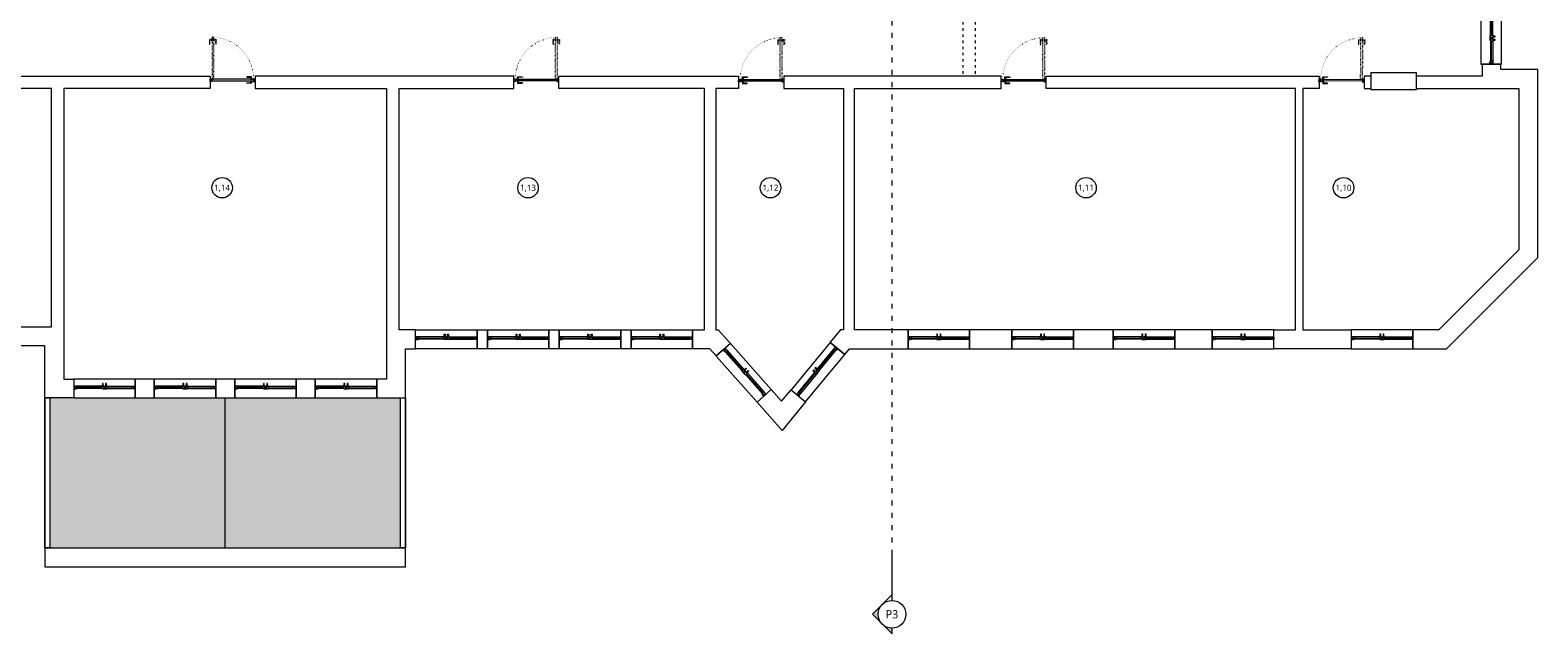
# Model space of a CAD drawing. Header units: millimetres. Extents: x 74561 to 128111, y -68197 to -28273.
# Tile 17 of 26: x 100463 to 107815, y -68197 to -65254. Entities that reach past the tile are written whole.
import ezdxf
from ezdxf.enums import TextEntityAlignment as Align

# ---------------------------------------------------------------- set-up
doc = ezdxf.new("R2010")
doc.units = ezdxf.units.MM
doc.linetypes.add('ACAD_ISO03W100', pattern=[30, 12, -18])
doc.linetypes.add('ACAD_ISO07W100', pattern=[3, 0, -3])
doc.layers.get('0').update_dxf_attribs({"color": 251, "lineweight": 9})
for name, color, linetype, lineweight in [('instalacje_arch', 251, 'Continuous', 9), ('opis..KF', 251, 'Continuous', 9), ('stolarka_arch', 251, 'Continuous', 9), ('wyp dach..KF', 251, 'Continuous', 9), ('ściana pro..KF', 251, 'Continuous', 9), ('ściany ist..KF', 251, 'Continuous', 9)]:
    doc.layers.add(name, color=color, linetype=linetype, lineweight=lineweight)
doc.styles.add('ARCH', font='segoeuil.ttf')

# ---------------------------------------------------------------- blocks, each defined once
blk = doc.blocks.new('*U667')
at = {"layer": 'stolarka_arch', "linetype": 'ACAD_ISO03W100', "lineweight": 0, "ltscale": 0.1}
for points in [[(3.5, 97), (-1.5, 97), (-1.5, 85), (-0.5, 85), (-0.5, 95), (3.5, 95)], [(3.5, 98), (3.5, 94), (4.5, 94), (4.5, 98)], [(4.5, 102), (4.5, 0), (8.5, 0), (8.5, 102)], [(9.5, 98), (9.5, 94), (8.5, 94), (8.5, 98)], [(9.5, 97), (14.5, 97), (14.5, 85), (13.5, 85), (13.5, 95), (9.5, 95)]]:
    blk.add_lwpolyline(points, close=True, dxfattribs=at)
at = {"layer": 'stolarka_arch'}
for points in [[(5, -4), (5, -6), (0, -6), (0, 0), (4, 0), (4, -4), (5, -4)], [(106, 0), (4, 0), (4, -4), (106, -4)], [(101, 1), (101, 6), (89, 6), (89, 5), (99, 5), (99, 1)], [(102, 1), (98, 1), (98, 0), (102, 0)], [(105, -4), (105, -6), (110, -6), (110, 0), (106, 0), (106, -4), (105, -4)], [(101, -5), (101, -10), (89, -10), (89, -9), (99, -9), (99, -5)], [(102, -5), (98, -5), (98, -4), (102, -4)]]:
    blk.add_lwpolyline(points, close=True, dxfattribs=at)
blk.add_circle((4, 0.5), 0.5, dxfattribs=at)
at = {"layer": 'stolarka_arch', "linetype": 'ACAD_ISO07W100', "lineweight": 0, "ltscale": 0.5}
blk.add_arc((4, 0), 102, 0, 89.6506, dxfattribs=at)
blk = doc.blocks.new('*U1048')
at = {"layer": 'stolarka_arch', "lineweight": 0}
blk.add_lwpolyline([(0, 0), (138.4, 0), (138.4, -50), (0, -50)], close=True, dxfattribs=at)
at = {"layer": 'stolarka_arch'}
for points in [[(0, -22), (6, -22), (6, -23), (3, -23), (3, -28), (0, -28)], [(3, -23), (8, -23), (8, -29), (2, -29), (2, -28), (3, -28)], [(8, -26), (68, -26), (68, -23), (8, -23)], [(8, -26), (68, -26), (68, -29), (8, -29)], [(73, -23), (68, -23), (68, -29), (74, -29), (74, -28), (73, -28)], [(73, -30), (69, -30), (69, -29), (73, -29)], [(70, -22), (80, -22), (80, -23), (77, -23), (77, -28), (73, -28), (73, -23), (70, -23)], [(72, -35), (70, -35), (70, -30), (72, -30)], [(77, -23), (82, -23), (82, -29), (76, -29), (76, -28), (77, -28)], [(81, -30), (77, -30), (77, -29), (81, -29)], [(80, -35), (78, -35), (78, -30), (80, -30)], [(130.4, -26), (82, -26), (82, -23), (130.4, -23)], [(130.4, -26), (82, -26), (82, -29), (130.4, -29)], [(135.4, -23), (130.4, -23), (130.4, -29), (136.4, -29), (136.4, -28), (135.4, -28)], [(138.4, -22), (132.4, -22), (132.4, -23), (135.4, -23), (135.4, -28), (138.4, -28)]]:
    blk.add_lwpolyline(points, close=True, dxfattribs=at)
blk = doc.blocks.new('*U992')
at = {"layer": 'stolarka_arch', "lineweight": 0}
blk.add_lwpolyline([(0, 0), (150, 0), (150, -46.1), (0, -46.1)], close=True, dxfattribs=at)
at = {"layer": 'stolarka_arch'}
for points in [[(0, -22), (6, -22), (6, -23), (3, -23), (3, -28), (0, -28)], [(3, -23), (8, -23), (8, -29), (2, -29), (2, -28), (3, -28)], [(8, -26), (68, -26), (68, -23), (8, -23)], [(8, -26), (68, -26), (68, -29), (8, -29)], [(73, -23), (68, -23), (68, -29), (74, -29), (74, -28), (73, -28)], [(73, -30), (69, -30), (69, -29), (73, -29)], [(70, -22), (80, -22), (80, -23), (77, -23), (77, -28), (73, -28), (73, -23), (70, -23)], [(72, -35), (70, -35), (70, -30), (72, -30)], [(77, -23), (82, -23), (82, -29), (76, -29), (76, -28), (77, -28)], [(81, -30), (77, -30), (77, -29), (81, -29)], [(80, -35), (78, -35), (78, -30), (80, -30)], [(142, -26), (82, -26), (82, -23), (142, -23)], [(142, -26), (82, -26), (82, -29), (142, -29)], [(147, -23), (142, -23), (142, -29), (148, -29), (148, -28), (147, -28)], [(150, -22), (144, -22), (144, -23), (147, -23), (147, -28), (150, -28)]]:
    blk.add_lwpolyline(points, close=True, dxfattribs=at)
blk = doc.blocks.new('*U1015')
at = {"layer": 'stolarka_arch', "lineweight": 0}
blk.add_lwpolyline([(0, 0), (150, 0), (150, -46), (0, -46)], close=True, dxfattribs=at)
at = {"layer": 'stolarka_arch'}
for points in [[(0, -22), (6, -22), (6, -23), (3, -23), (3, -28), (0, -28)], [(3, -23), (8, -23), (8, -29), (2, -29), (2, -28), (3, -28)], [(8, -26), (68, -26), (68, -23), (8, -23)], [(8, -26), (68, -26), (68, -29), (8, -29)], [(73, -23), (68, -23), (68, -29), (74, -29), (74, -28), (73, -28)], [(73, -30), (69, -30), (69, -29), (73, -29)], [(70, -22), (80, -22), (80, -23), (77, -23), (77, -28), (73, -28), (73, -23), (70, -23)], [(72, -35), (70, -35), (70, -30), (72, -30)], [(77, -23), (82, -23), (82, -29), (76, -29), (76, -28), (77, -28)], [(81, -30), (77, -30), (77, -29), (81, -29)], [(80, -35), (78, -35), (78, -30), (80, -30)], [(142, -26), (82, -26), (82, -23), (142, -23)], [(142, -26), (82, -26), (82, -29), (142, -29)], [(147, -23), (142, -23), (142, -29), (148, -29), (148, -28), (147, -28)], [(150, -22), (144, -22), (144, -23), (147, -23), (147, -28), (150, -28)]]:
    blk.add_lwpolyline(points, close=True, dxfattribs=at)
blk = doc.blocks.new('*U1078')
at = {"layer": 'stolarka_arch', "lineweight": 0}
blk.add_lwpolyline([(0, 0), (150, 0), (150, -46), (0, -46)], close=True, dxfattribs=at)
at = {"layer": 'stolarka_arch'}
for points in [[(0, -22), (6, -22), (6, -23), (3, -23), (3, -28), (0, -28)], [(3, -23), (8, -23), (8, -29), (2, -29), (2, -28), (3, -28)], [(8, -26), (68, -26), (68, -23), (8, -23)], [(8, -26), (68, -26), (68, -29), (8, -29)], [(73, -23), (68, -23), (68, -29), (74, -29), (74, -28), (73, -28)], [(73, -30), (69, -30), (69, -29), (73, -29)], [(70, -22), (80, -22), (80, -23), (77, -23), (77, -28), (73, -28), (73, -23), (70, -23)], [(72, -35), (70, -35), (70, -30), (72, -30)], [(77, -23), (82, -23), (82, -29), (76, -29), (76, -28), (77, -28)], [(81, -30), (77, -30), (77, -29), (81, -29)], [(80, -35), (78, -35), (78, -30), (80, -30)], [(142, -26), (82, -26), (82, -23), (142, -23)], [(142, -26), (82, -26), (82, -29), (142, -29)], [(147, -23), (142, -23), (142, -29), (148, -29), (148, -28), (147, -28)], [(150, -22), (144, -22), (144, -23), (147, -23), (147, -28), (150, -28)]]:
    blk.add_lwpolyline(points, close=True, dxfattribs=at)
blk = doc.blocks.new('*U1016')
at = {"layer": 'stolarka_arch', "lineweight": 0}
blk.add_lwpolyline([(0, 0), (150, 0), (150, -46), (0, -46)], close=True, dxfattribs=at)
at = {"layer": 'stolarka_arch'}
for points in [[(0, -22), (6, -22), (6, -23), (3, -23), (3, -28), (0, -28)], [(3, -23), (8, -23), (8, -29), (2, -29), (2, -28), (3, -28)], [(8, -26), (68, -26), (68, -23), (8, -23)], [(8, -26), (68, -26), (68, -29), (8, -29)], [(73, -23), (68, -23), (68, -29), (74, -29), (74, -28), (73, -28)], [(73, -30), (69, -30), (69, -29), (73, -29)], [(70, -22), (80, -22), (80, -23), (77, -23), (77, -28), (73, -28), (73, -23), (70, -23)], [(72, -35), (70, -35), (70, -30), (72, -30)], [(77, -23), (82, -23), (82, -29), (76, -29), (76, -28), (77, -28)], [(81, -30), (77, -30), (77, -29), (81, -29)], [(80, -35), (78, -35), (78, -30), (80, -30)], [(142, -26), (82, -26), (82, -23), (142, -23)], [(142, -26), (82, -26), (82, -29), (142, -29)], [(147, -23), (142, -23), (142, -29), (148, -29), (148, -28), (147, -28)], [(150, -22), (144, -22), (144, -23), (147, -23), (147, -28), (150, -28)]]:
    blk.add_lwpolyline(points, close=True, dxfattribs=at)
blk = doc.blocks.new('*U1002')
at = {"layer": 'stolarka_arch', "lineweight": 0}
blk.add_lwpolyline([(0, 0), (150, 0), (150, -46), (0, -46)], close=True, dxfattribs=at)
at = {"layer": 'stolarka_arch'}
for points in [[(0, -22), (6, -22), (6, -23), (3, -23), (3, -28), (0, -28)], [(3, -23), (8, -23), (8, -29), (2, -29), (2, -28), (3, -28)], [(8, -26), (68, -26), (68, -23), (8, -23)], [(8, -26), (68, -26), (68, -29), (8, -29)], [(73, -23), (68, -23), (68, -29), (74, -29), (74, -28), (73, -28)], [(73, -30), (69, -30), (69, -29), (73, -29)], [(70, -22), (80, -22), (80, -23), (77, -23), (77, -28), (73, -28), (73, -23), (70, -23)], [(72, -35), (70, -35), (70, -30), (72, -30)], [(77, -23), (82, -23), (82, -29), (76, -29), (76, -28), (77, -28)], [(81, -30), (77, -30), (77, -29), (81, -29)], [(80, -35), (78, -35), (78, -30), (80, -30)], [(142, -26), (82, -26), (82, -23), (142, -23)], [(142, -26), (82, -26), (82, -29), (142, -29)], [(147, -23), (142, -23), (142, -29), (148, -29), (148, -28), (147, -28)], [(150, -22), (144, -22), (144, -23), (147, -23), (147, -28), (150, -28)]]:
    blk.add_lwpolyline(points, close=True, dxfattribs=at)
blk = doc.blocks.new('nr pom')
at = {"layer": 'opis..KF', "lineweight": 20}
blk.add_circle((0, 0), 25, dxfattribs=at)
at = {"layer": 'opis..KF', "style": 'ARCH'}
blk.add_attdef('00', text='', height=15, dxfattribs=at).set_placement((0, 0), align=Align.MIDDLE_CENTER)
blk = doc.blocks.new('*U1249')
at = {"layer": 'instalacje_arch', "lineweight": 20, "true_color": 0xf4ee51}
h = blk.add_hatch(color=41, dxfattribs=at)
h.dxf.hatch_style = 1
h.paths.add_polyline_path([(-23.9, -4262.5), (0, -4286.4), (0, -4272.4, -0.198912)])
h.paths.add_polyline_path([(-23.9, -4262.5, -0.198912), (-33.8, -4238.7, -0.198912), (-23.9, -4214.8), (-47.7, -4238.7)])
at = {"layer": 'instalacje_arch', "color": 41, "linetype": 'ACAD_ISO03W100', "lineweight": 9, "true_color": 0xf4ee51}
blk.add_line((0, -4093.7), (0, -145), dxfattribs=at)
at = {"layer": 'instalacje_arch', "color": 41, "lineweight": 20, "true_color": 0xf4ee51}
for points in [[(0, -4193.7), (0, -4093.7)], [(0, -4204.9), (0, -4190.9), (-47.7, -4238.7), (0, -4286.4), (0, -4272.4)]]:
    blk.add_lwpolyline(points, dxfattribs=at)
blk.add_circle((0, -4238.7), 33.8, dxfattribs=at)
at = {"layer": 'instalacje_arch', "color": 41, "true_color": 0xf4ee51, "style": 'ARCH'}
for tag, p in [('P1', (0, 0)), ('P2', (0, -4238.7))]:
    blk.add_attdef(tag, text='', height=20, rotation=180, dxfattribs=at).set_placement(p, align=Align.MIDDLE_CENTER)

msp = doc.modelspace()

# ---------------------------------------------------------------- hatches: boundary and pattern name
at = {"layer": 'wyp dach..KF', "lineweight": 5, "true_color": 0x646464, "transparency": 33554559}
h = msp.add_hatch(color=251, dxfattribs=at)
h.dxf.hatch_style = 1
h.paths.add_polyline_path([(100558.9, -67777.2), (101413.8, -67777.2), (101413.8, -67047), (100558.9, -67047)])
at = {"layer": 'wyp dach..KF', "lineweight": 5, "true_color": 0xc8c8c8, "transparency": 33554559}
h = msp.add_hatch(color=9, dxfattribs=at)
h.dxf.hatch_style = 1
h.paths.add_polyline_path([(101413.9, -67777.2), (102268.9, -67777.2), (102268.9, -67047.1), (101413.9, -67047.1)])

# ---------------------------------------------------------------- linework, layer by layer
at = {"linetype": 'ACAD_ISO03W100'}
for p, q in [((105010.8, -63235), (105010.8, -65479)), ((105070.8, -63235), (105070.8, -65479))]:
    msp.add_line(p, q, dxfattribs=at)
at = {"layer": 'ściana pro..KF', "lineweight": 9}
msp.add_line((101413.9, -67777.2), (101413.8, -67047), dxfattribs=at)
for points in [[(100534.9, -67047), (100534.9, -67871.2), (102292.9, -67871.2), (102292.9, -67047)], [(100534.9, -67047), (100534.9, -67777.2), (102292.9, -67777.2), (102292.9, -67047)], [(100534.9, -67047), (100558.9, -67047), (100558.9, -67777.2), (100534.9, -67777.2), (100534.9, -67047)], [(102268.9, -67047.1), (102292.9, -67047.1), (102292.9, -67777.3), (102268.9, -67777.3), (102268.9, -67047.1)]]:
    msp.add_lwpolyline(points, dxfattribs=at)
at = {"layer": 'ściany ist..KF', "linetype": 'ByBlock'}
for points in [[(107204.6, -66807), (107369.9, -66807), (107814.8, -66363.2), (107814.8, -65446), (107634.8, -65446), (107634.8, -65420), (107542.8, -65420), (107542.8, -65479), (107222.8, -65479), (107222.8, -65462), (107000.8, -65462), (107000.8, -65479), (106967.7, -65479), (106967.7, -65539), (107000.8, -65539), (107000.8, -65543), (107222.8, -65543), (107222.8, -65539), (107722.9, -65538), (107722.8, -66325), (107331.8, -66715), (107204.6, -66715), (107204.6, -66807)], [(99898.1, -65539), (99898.1, -65479), (101336.2, -65479), (101340.6, -65479), (101340.6, -65539), (100626.9, -65539), (100626.9, -66955), (100674.9, -66955), (100674.9, -67047), (100534.9, -67047), (100534.9, -66792.9), (100390.4, -66792.9), (100390.4, -66700.9), (100566.9, -66700.9), (100566.9, -65539), (99898.1, -65539)], [(102152.9, -67047), (102292.9, -67047), (102293.1, -66807), (102342.4, -66807), (102342.4, -66715), (102261.7, -66715), (102261.7, -65539), (102821.2, -65539), (102821.2, -65479), (101560.6, -65479), (101560.6, -65539), (102200.9, -65539), (102200.9, -66955), (102152.9, -66955), (102152.9, -67047)], [(103041.2, -65539), (103041.2, -65479), (103917.7, -65479), (103917.7, -65539), (103805.7, -65539), (103805.7, -66715), (103818.3, -66715), (103877.5, -66781.8), (103808.3, -66842.7), (103777, -66807), (103693.1, -66807), (103693.1, -66715), (103751.7, -66715), (103751.7, -65539), (103041.2, -65539)], [(104364.3, -66776.3), (104435, -66834.7), (104457.9, -66807), (104744, -66807), (104744, -66715), (104483.1, -66715), (104483.1, -65539), (105197.6, -65539), (105197.6, -65479), (104137.7, -65479), (104137.7, -65539), (104429.1, -65539), (104429.1, -66715), (104414.5, -66715), (104364, -66776.1)], [(106527, -66807), (106527, -66715), (106633.1, -66715), (106633.1, -65539), (105417.7, -65539), (105417.7, -65479), (106747.7, -65479), (106747.7, -65539), (106668.8, -65539), (106668.8, -66715), (106904.6, -66715), (106904.6, -66807), (106527, -66807)], [(104244.2, -67066.2), (104129.9, -67205.1), (104007.7, -67067.4), (104076.6, -67006.3), (104127.3, -67063.5), (104173.3, -67007.7), (104244.4, -67066.4)]]:
    msp.add_lwpolyline(points, dxfattribs=at)
for points in [[(107000.8, -65543), (107222.8, -65543), (107222.8, -65462), (107000.8, -65462)], [(102692.7, -66807), (102642.4, -66807), (102642.4, -66715), (102692.7, -66715)], [(103042.9, -66807), (102992.7, -66807), (102992.7, -66715), (103042.9, -66715)], [(103393.1, -66807), (103342.9, -66807), (103342.9, -66715), (103393.1, -66715)], [(105044, -66807), (105249.8, -66807), (105249.8, -66715), (105044, -66715)], [(105549.8, -66807), (105744.2, -66807), (105744.2, -66715), (105549.8, -66715)], [(106044.2, -66807), (106227, -66807), (106227, -66715), (106044.2, -66715)], [(100974.9, -67047), (101067.6, -67047), (101067.6, -66955), (100974.9, -66955)], [(101367.6, -67047), (101460.2, -67047), (101460.2, -66955), (101367.6, -66955)], [(101760.2, -67047), (101852.9, -67047), (101852.9, -66955), (101760.2, -66955)]]:
    msp.add_lwpolyline(points, close=True, dxfattribs=at)

# ---------------------------------------------------------------- block references
at = {"layer": 'instalacje_arch'}
ref = msp.add_blockref('*U1249', (104665.6, -59624.3), dxfattribs=dict(at, xscale=2, yscale=2, zscale=2))
ref.add_attrib('P2', 'P3', dxfattribs={"color": 41, "true_color": 0xf4ee51, "height": 40, "style": 'ARCH'}).set_placement((104665.1, -68101.7), align=Align.MIDDLE_CENTER)
at = {"layer": 'opis..KF', "color": 30, "xscale": 2, "yscale": 2, "zscale": 2}
for p, values in [((101398.8, -66022.4), {'00': '1,14'}), ((102890.7, -66022.4), {'00': '1,13'}), ((104072.7, -66022.4), {'00': '1,12'}), ((105611.7, -66022.4), {'00': '1,11'}), ((106867.5, -66022.4), {'00': '1,10'})]:
    msp.add_blockref('nr pom', p, dxfattribs=at).add_auto_attribs(values)
at = {"layer": 'stolarka_arch', "color": 5, "yscale": 2, "zscale": 2}
for name, p, xscale, rotation in [('*U1048', (107537.2, -65143.3), -2, 89.99999457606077), ('*U992', (104007.8, -67067.4), 2, 131.5985958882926), ('*U992', (104244.4, -67066.4), -2, 230.4541582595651)]:
    msp.add_blockref(name, p, dxfattribs=dict(at, xscale=xscale, rotation=rotation))
at = {"layer": 'stolarka_arch', "yscale": 2, "zscale": 2}
for p, xscale in [((101340.6, -65493.1), 2), ((103041.2, -65493.1), -2), ((104137.7, -65494.3), -2), ((105417.7, -65494.3), -2)]:
    msp.add_blockref('*U667', p, dxfattribs=dict(at, xscale=xscale))
for name, p, xscale, rotation in [('*U667', (106967.7, -65494.8), -2, 359.723656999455), ('*U1078', (102642.4, -66807), 2, 180), ('*U1015', (102992.7, -66807), 2, 180), ('*U1015', (103342.9, -66807.1), 2, 180), ('*U1016', (103693.1, -66807), 2, 180), ('*U1002', (104744, -66807), -2, 180), ('*U1002', (105249.8, -66807), -2, 180), ('*U1002', (105744.2, -66807), -2, 180), ('*U1002', (106227, -66807), -2, 180), ('*U1002', (106904.6, -66807), -2, 180), ('*U1002', (100674.9, -67047), -2, 180), ('*U1002', (101067.6, -67047), -2, 180), ('*U1002', (101460.2, -67047), -2, 180), ('*U1002', (101852.9, -67047), -2, 180)]:
    msp.add_blockref(name, p, dxfattribs=dict(at, xscale=xscale, rotation=rotation))

doc.saveas('drawing.dxf')
